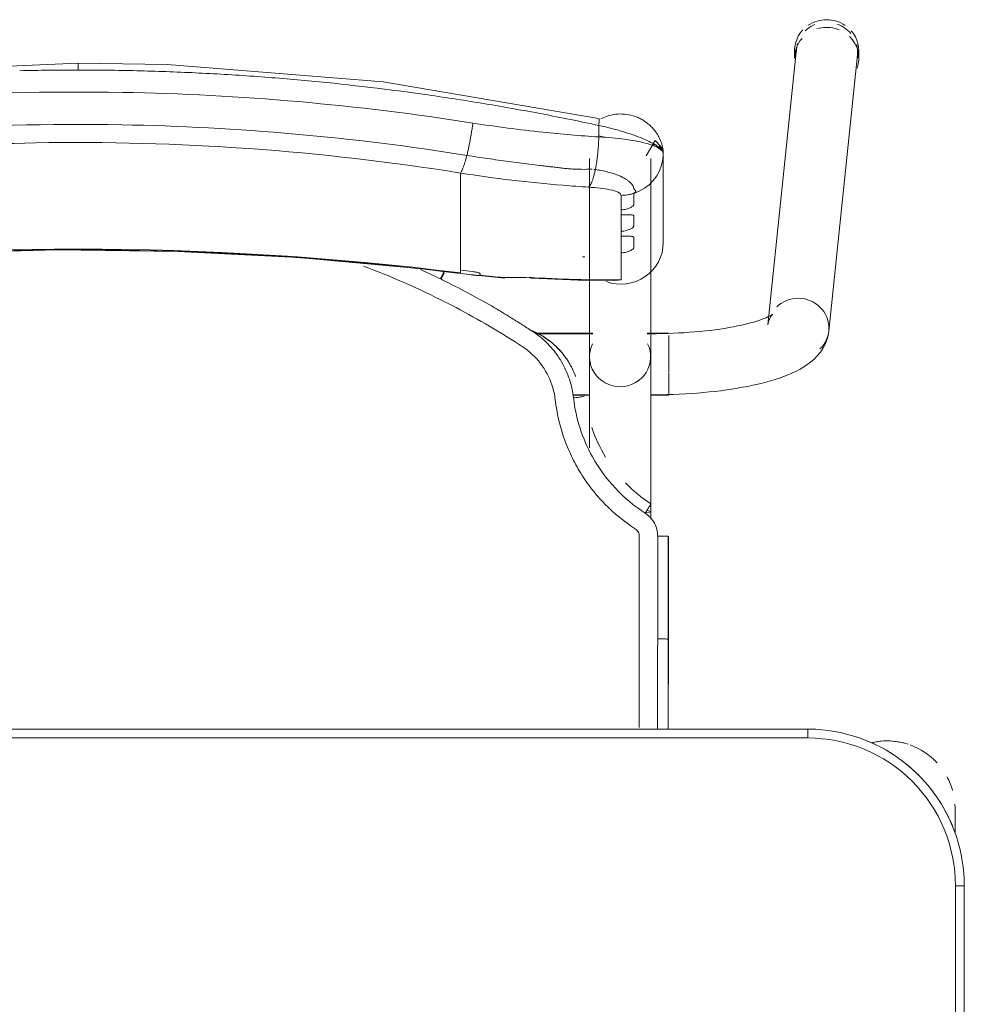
# Model space of a CAD drawing. Header units: metres. Extents: x 3 to 43.5, y -74 to -48.5.
# Tile 160 of 209: x 35.802 to 36.122, y -52.671 to -52.337. Entities that reach past the tile are written whole.
import ezdxf

# ---------------------------------------------------------------- set-up
doc = ezdxf.new("R2010")
doc.units = ezdxf.units.M
doc.layers.add('I-FURN', color=7, linetype='Continuous', lineweight=18)

# ---------------------------------------------------------------- blocks, each defined once
blk = doc.blocks.new('ConjuntoParaAlunoTamanho6 - CJA06_ConjuntoParaAlunoTamanho6-V46-1PAV - FRIGORÍFICA')
at = {"layer": 'I-FURN', "color": 253, "true_color": 0xaaaaaa}
for p, q in [((0.2432124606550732, 0.2952560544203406), (0.2335379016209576, 0.2018170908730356)), ((0.2425404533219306, 0.2945585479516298), (0.2425404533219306, 0.2919703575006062)), ((0.2643023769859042, 0.2919703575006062), (0.2643023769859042, 0.2945585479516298)), ((0.2541278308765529, 0.1996852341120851), (0.2638023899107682, 0.2931241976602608)), ((0.173150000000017, 0.2581242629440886), (0.1731500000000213, 0.1909687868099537)), ((0.1938500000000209, 0.1909687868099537), (0.1938500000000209, 0.2581242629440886)), ((0.1980999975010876, 0.2597116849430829), (0.1980999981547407, 0.2521977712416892)), ((0.1981000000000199, 0.2296403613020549), (0.1981000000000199, 0.2596939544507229)), ((0.1981000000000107, 0.2521805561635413), (0.1981000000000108, 0.2596939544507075)), ((0.1745693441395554, 0.2544094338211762), (0.1751254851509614, 0.254353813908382)), ((0.1968477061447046, 0.2539495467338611), (0.1975389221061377, 0.2558006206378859)), ((0.1294314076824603, 0.243802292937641), (0.1294314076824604, 0.2531737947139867)), ((0.1980999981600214, 0.2521361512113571), (0.1980999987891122, 0.2446838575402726)), ((0.1294314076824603, 0.2421389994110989), (0.1294314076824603, 0.243802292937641)), ((0.1294314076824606, 0.2421389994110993), (0.1294314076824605, 0.2365253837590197)), ((0.1838599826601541, 0.2390378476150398), (0.1838599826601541, 0.2407252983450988)), ((0.1294314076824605, 0.2365253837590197), (0.1294314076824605, 0.2348620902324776)), ((0.1294314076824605, 0.2348620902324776), (0.1294314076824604, 0.2292484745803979)), ((0.183859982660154, 0.231760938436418), (0.183859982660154, 0.233448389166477)), ((0.1294314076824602, 0.2275851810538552), (0.1294314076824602, 0.2292484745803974)), ((0.1294314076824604, 0.2275851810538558), (0.1294314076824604, 0.2219715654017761)), ((0.1838599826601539, 0.2170112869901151), (0.1838599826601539, 0.2261714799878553)), ((0.1294314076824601, 0.2203082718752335), (0.1294314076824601, 0.2219715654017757)), ((0.1294586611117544, 0.2191524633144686), (0.1443419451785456, 0.2175731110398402)), ((0.179439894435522, 0.2168937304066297), (0.1817272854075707, 0.2167811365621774)), ((0.1742864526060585, 0.1989367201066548), (0.154736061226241, 0.1989367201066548)), ((0.1742893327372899, 0.1987867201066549), (0.1549429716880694, 0.1987867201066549)), ((0.1938500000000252, 0.1987867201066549), (0.1927106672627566, 0.1987867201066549)), ((0.2000000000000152, 0.1989367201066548), (0.192713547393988, 0.1989367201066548)), ((0.1938500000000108, 0.1984502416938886), (0.1938500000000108, 0.1987867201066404)), ((0.1938500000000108, 0.197644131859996), (0.1938500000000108, 0.1984502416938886)), ((0.200000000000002, 0.193796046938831), (0.2000000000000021, 0.1981376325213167)), ((0.1938500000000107, 0.1916047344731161), (0.1938500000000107, 0.1936664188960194)), ((0.200000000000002, 0.1857279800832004), (0.200000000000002, 0.1936447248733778)), ((0.1938500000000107, 0.1858191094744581), (0.1938500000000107, 0.1868796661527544)), ((0.1938500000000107, 0.1837095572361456), (0.1938500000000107, 0.1858191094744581)), ((0.200000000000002, 0.17793672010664), (0.200000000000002, 0.1856002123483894)), ((0.1675711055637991, 0.1780867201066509), (0.172676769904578, 0.1780867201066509)), ((0.1675962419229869, 0.1779367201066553), (0.173232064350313, 0.1779367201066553)), ((0.1937679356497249, 0.1779367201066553), (0.2000000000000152, 0.1779367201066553)), ((0.1938500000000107, 0.1780867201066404), (0.1938500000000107, 0.1795051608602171)), ((0.1938500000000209, 0.1360373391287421), (0.1938500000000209, 0.1385735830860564)), ((0.199825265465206, 0.130207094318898), (0.199824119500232, 0.09530095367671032)), ((0.199816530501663, 0.06496651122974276), (0.1998241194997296, 0.09530105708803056)), ((0.2470000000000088, 0.06496651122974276), (-0.2469999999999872, 0.06496651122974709)), ((0.2470000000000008, 0.06496651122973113), (-0.2469999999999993, 0.06496651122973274)), ((0.2470000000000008, 0.06496651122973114), (0.2470000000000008, 0.06196651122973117)), ((0.2968749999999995, 0.03797151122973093), (0.2968749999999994, 0.02961464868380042)), ((0.2968749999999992, 0.03299232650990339), (0.2968749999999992, 0.03797151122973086)), ((0.3000000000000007, 0.01196651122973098), (0.2970000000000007, 0.01196651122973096)), ((0.3000000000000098, -0.332033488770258), (0.3000000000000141, 0.01196651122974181)), ((0.2999999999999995, -0.3320334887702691), (0.3000000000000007, 0.01196651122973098))]:
    blk.add_line(p, q, dxfattribs=at)
at = {"layer": 'I-FURN', "color": 253, "true_color": 0xaaaaaa, "flags": 128}
for points in [[(0.0001000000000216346, 0.290399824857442), (-0.0726695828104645, 0.2872143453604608), (-0.1448601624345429, 0.277701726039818), (-0.1760326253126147, 0.2716064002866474)], [(0.1762326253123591, 0.2716064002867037), (0.1033140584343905, 0.2839819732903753), (0.03017500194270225, 0.2898535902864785), (0.0001000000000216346, 0.290399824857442)], [(0.1762658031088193, 0.2654018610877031), (0.1762658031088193, 0.2663721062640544), (0.1762658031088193, 0.2673423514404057), (0.1762658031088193, 0.268312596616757), (0.1762658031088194, 0.2692828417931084)], [(0.1980999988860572, 0.2597125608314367), (0.1979173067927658, 0.2609157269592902), (0.1973888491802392, 0.2620831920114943), (0.1953955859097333, 0.2642028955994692), (0.1922691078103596, 0.2589586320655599)], [(0.19753892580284, 0.2558006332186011), (0.1979587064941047, 0.2577280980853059), (0.1981000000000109, 0.2596939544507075)], [(0.1947122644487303, 0.2506185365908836), (0.1958994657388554, 0.2522107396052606), (0.1968476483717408, 0.253949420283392)], [(0.1917187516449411, 0.2479946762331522), (0.1933094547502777, 0.2492039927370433), (0.1947121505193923, 0.2506184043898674)], [(0.1981000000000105, 0.2296403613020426), (0.1981000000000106, 0.2371537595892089), (0.1981000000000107, 0.2446671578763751), (0.1981000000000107, 0.2521361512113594)], [(0.1881002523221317, 0.246282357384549), (0.1899707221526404, 0.2470146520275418), (0.1917187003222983, 0.247994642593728)], [(0.1838599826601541, 0.2407252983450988), (0.1838599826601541, 0.241946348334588), (0.1838599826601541, 0.2431673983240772), (0.1838599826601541, 0.2443884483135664), (0.1838599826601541, 0.2456094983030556)], [(0.1881000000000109, 0.2462822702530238), (0.1881000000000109, 0.2453180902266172), (0.1881000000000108, 0.2443539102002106), (0.1881000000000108, 0.243389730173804), (0.1881000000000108, 0.2424255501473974)], [(0.183859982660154, 0.233448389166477), (0.183859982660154, 0.2348457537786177), (0.183859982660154, 0.2362431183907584), (0.1838599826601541, 0.2376404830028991), (0.1838599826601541, 0.2390378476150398)], [(0.1881000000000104, 0.2386831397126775), (0.1881000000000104, 0.237799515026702), (0.1881000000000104, 0.2369158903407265), (0.1881000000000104, 0.236032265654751), (0.1881000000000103, 0.2351486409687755)], [(0.1838599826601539, 0.2261714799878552), (0.183859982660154, 0.2275688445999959), (0.183859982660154, 0.2289662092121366), (0.183859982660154, 0.2303635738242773), (0.183859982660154, 0.231760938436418)], [(0.1881000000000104, 0.2314062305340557), (0.1881000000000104, 0.2305226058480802), (0.1881000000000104, 0.2296389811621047), (0.1881000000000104, 0.2287553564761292), (0.1881000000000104, 0.2278717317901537)], [(-0.1292586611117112, 0.219152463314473), (-0.08865069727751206, 0.223419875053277), (-0.04790057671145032, 0.2260954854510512), (-0.007073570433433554, 0.2271749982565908), (0.03376492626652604, 0.2266566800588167), (0.07454949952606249, 0.2245413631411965), (0.1152148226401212, 0.2208324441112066), (0.1294586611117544, 0.2191524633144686)], [(0.1294314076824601, 0.2193726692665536), (0.1294314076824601, 0.2196065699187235), (0.1294314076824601, 0.2198404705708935), (0.1294314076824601, 0.2200743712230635), (0.1294314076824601, 0.2203082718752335)], [(0.1361000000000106, 0.2190117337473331), (0.1361000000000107, 0.2189337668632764), (0.1361000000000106, 0.2188557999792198), (0.1361000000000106, 0.2187778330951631), (0.1361000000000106, 0.2186998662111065)], [(0.1535056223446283, 0.2176050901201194), (0.1692793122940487, 0.2168976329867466), (0.181309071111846, 0.2167731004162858)], [(0.1817272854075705, 0.2167811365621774), (0.1827926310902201, 0.2168569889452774), (0.1838599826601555, 0.217011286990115)], [(0.2350704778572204, 0.2053619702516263), (0.2350077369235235, 0.2053133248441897), (0.2348200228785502, 0.2051835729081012), (0.2345106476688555, 0.2049931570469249), (0.2340848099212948, 0.2047580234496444), (0.2335484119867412, 0.2044905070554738), (0.2329074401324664, 0.2042001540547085), (0.2321676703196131, 0.2038943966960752), (0.231334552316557, 0.2035790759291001), (0.2304131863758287, 0.2032588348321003), (0.2294083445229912, 0.20293741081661), (0.2283245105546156, 0.2026178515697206), (0.2271659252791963, 0.2023026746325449), (0.2259366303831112, 0.2019939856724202), (0.2246405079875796, 0.201693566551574), (0.2232813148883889, 0.2014029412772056), (0.2218627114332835, 0.2011234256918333), (0.220388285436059, 0.2008561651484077), (0.2188615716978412, 0.2006021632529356), (0.2172860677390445, 0.200362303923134), (0.2156652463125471, 0.200137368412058), (0.214002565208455, 0.1999280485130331), (0.2123014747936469, 0.1997349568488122), (0.2105654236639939, 0.1995586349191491), (0.2087978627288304, 0.1993995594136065), (0.207002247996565, 0.1992581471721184), (0.2051820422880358, 0.1991347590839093), (0.2033407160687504, 0.1990297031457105), (0.2014817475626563, 0.1989432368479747), (0.1996086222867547, 0.1988755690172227), (0.1977248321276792, 0.1988268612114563), (0.1958338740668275, 0.1987972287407), (0.1939392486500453, 0.1987867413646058), (0.1938500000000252, 0.1987867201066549)], [(0.233537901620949, 0.2018170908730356), (0.2337286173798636, 0.2028696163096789), (0.2340307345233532, 0.203761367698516), (0.2343720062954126, 0.2044473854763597), (0.2346851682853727, 0.2049236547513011), (0.2349211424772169, 0.2052118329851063), (0.2350504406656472, 0.2053439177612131), (0.2350704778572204, 0.2053619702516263)], [(0.2541278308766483, 0.1996852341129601), (0.2537524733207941, 0.1976222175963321), (0.2531060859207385, 0.1957226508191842), (0.2522614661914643, 0.1940331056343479), (0.251286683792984, 0.192559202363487), (0.2502318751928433, 0.1912808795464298), (0.2491278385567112, 0.1901677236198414), (0.2479903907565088, 0.1891887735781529), (0.2468256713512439, 0.1883170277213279), (0.2456343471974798, 0.1875306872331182), (0.2444143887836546, 0.1868128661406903), (0.2431627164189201, 0.1861507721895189), (0.2418761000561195, 0.1855348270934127), (0.2405516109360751, 0.1849579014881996), (0.2391868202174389, 0.1844147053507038), (0.237779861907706, 0.1839013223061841), (0.2363294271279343, 0.183414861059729), (0.2348347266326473, 0.1829531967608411), (0.2332954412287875, 0.182514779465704), (0.2317116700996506, 0.1820984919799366), (0.2300838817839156, 0.1817035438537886), (0.2284128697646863, 0.1813293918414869), (0.2266997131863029, 0.1809756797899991), (0.2249457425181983, 0.1806421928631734), (0.2231525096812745, 0.1803288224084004), (0.2213217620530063, 0.1800355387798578), (0.2194554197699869, 0.1797623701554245), (0.2175555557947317, 0.1795093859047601), (0.2156243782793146, 0.1792766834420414), (0.2136642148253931, 0.1790643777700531), (0.2116774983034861, 0.1788725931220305), (0.2096667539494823, 0.1787014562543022), (0.2076345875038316, 0.1785510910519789), (0.2055836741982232, 0.178421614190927), (0.2035167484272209, 0.1783131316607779), (0.2014365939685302, 0.1782257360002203), (0.1993460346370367, 0.1781595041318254), (0.1972479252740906, 0.1781144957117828), (0.1951451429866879, 0.1780907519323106), (0.1938500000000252, 0.1780867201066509)], [(0.1731500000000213, 0.160150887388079), (0.1731500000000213, 0.1620004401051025), (0.1731500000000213, 0.1638180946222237), (0.1731500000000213, 0.1656009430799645), (0.1731500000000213, 0.167346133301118), (0.1731500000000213, 0.1690508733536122), (0.1731500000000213, 0.1707124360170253), (0.1731500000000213, 0.1723281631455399), (0.1731500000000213, 0.1738954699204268), (0.1731500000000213, 0.1754118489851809), (0.1731500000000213, 0.1768748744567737), (0.1731500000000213, 0.178282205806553), (0.1731500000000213, 0.1796315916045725), (0.1731500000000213, 0.1809208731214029), (0.1731500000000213, 0.1821479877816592), (0.1731500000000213, 0.1833109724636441), (0.1731500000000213, 0.1844079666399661), (0.1731500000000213, 0.1854372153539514), (0.1731500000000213, 0.186397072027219), (0.1731500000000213, 0.1872860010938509), (0.1731500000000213, 0.1881025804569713), (0.1731500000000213, 0.1888455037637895), (0.1731500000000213, 0.1895135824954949), (0.1731500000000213, 0.1901057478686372), (0.1731500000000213, 0.1906210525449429), (0.1731500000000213, 0.1909687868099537)], [(0.1938500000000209, 0.1909687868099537), (0.1938500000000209, 0.1905139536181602), (0.1938500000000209, 0.1899816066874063), (0.1938500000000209, 0.1893725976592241), (0.1938500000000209, 0.1886879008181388), (0.1938500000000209, 0.1879286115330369), (0.1938500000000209, 0.1870959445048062), (0.1938500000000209, 0.1861912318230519), (0.1938500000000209, 0.1852159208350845), (0.1938500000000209, 0.1841715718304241), (0.1938500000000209, 0.1830598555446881), (0.1938500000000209, 0.1818825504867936), (0.1938500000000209, 0.1806415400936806), (0.1938500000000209, 0.1793388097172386), (0.1938500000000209, 0.1779764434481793), (0.1938500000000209, 0.1765566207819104), (0.1938500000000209, 0.1750816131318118), (0.1938500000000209, 0.1735537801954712), (0.1938500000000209, 0.1719755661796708), (0.1938500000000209, 0.170349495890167), (0.1938500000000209, 0.1686781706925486), (0.1938500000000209, 0.1669642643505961), (0.1938500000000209, 0.1652105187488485), (0.1938500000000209, 0.1634197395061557), (0.1938500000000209, 0.161594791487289), (0.1938500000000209, 0.1597385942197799), (0.1938500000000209, 0.1578541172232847), (0.1938500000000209, 0.1559443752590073), (0.1938500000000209, 0.1540124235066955), (0.1938500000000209, 0.1520613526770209), (0.1938500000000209, 0.1500942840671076), (0.1938500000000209, 0.148114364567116), (0.1938500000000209, 0.1461247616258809), (0.1938500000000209, 0.1441286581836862), (0.1938500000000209, 0.1421292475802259), (0.1938500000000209, 0.1401297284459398), (0.1938500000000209, 0.1385735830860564)], [(0.168410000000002, 0.1843247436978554), (0.168410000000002, 0.184339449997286), (0.168410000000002, 0.1843541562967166), (0.168410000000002, 0.1843688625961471), (0.168410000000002, 0.1843835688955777)], [(0.1962270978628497, 0.1302521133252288), (0.19622673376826, 0.126394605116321), (0.1962264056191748, 0.1225375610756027), (0.1962261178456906, 0.1186811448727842), (0.1962258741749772, 0.1148255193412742), (0.1962256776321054, 0.1109708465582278), (0.1962255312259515, 0.1071172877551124), (0.196225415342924, 0.1032650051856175), (0.1962252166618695, 0.0994141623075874), (0.1962252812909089, 0.09556492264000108)], [(0.3000000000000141, 0.01196651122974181), (0.299957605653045, 0.01408594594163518), (0.2998304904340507, 0.01620199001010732), (0.2996188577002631, 0.01831125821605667), (0.299323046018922, 0.02041037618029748), (0.2989435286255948, 0.02249598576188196), (0.29848091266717, 0.02456475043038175), (0.2979359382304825, 0.0266133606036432), (0.2973094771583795, 0.02863853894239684), (0.2966025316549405, 0.0306370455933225), (0.2958162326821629, 0.03260568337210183), (0.2949518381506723, 0.03454130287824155), (0.2940107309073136, 0.03644080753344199), (0.2929944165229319, 0.03830115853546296), (0.291904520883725, 0.04011937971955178), (0.2907427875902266, 0.04189256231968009), (0.2895110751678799, 0.04361786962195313), (0.2882113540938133, 0.04529254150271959), (0.2868457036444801, 0.0469138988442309), (0.2854163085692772, 0.04847934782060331), (0.2839254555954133, 0.04998638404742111), (0.2823755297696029, 0.05143259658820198), (0.2807690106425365, 0.05281567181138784), (0.2791084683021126, 0.05413339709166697), (0.2773965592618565, 0.05538366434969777), (0.275636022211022, 0.05656447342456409), (0.2738296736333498, 0.05767393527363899), (0.2719804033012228, 0.05871027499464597), (0.2700911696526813, 0.05967183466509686), (0.2681649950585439, 0.0605570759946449), (0.2662049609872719, 0.06136458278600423), (0.264214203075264, 0.06209306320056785), (0.2621959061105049, 0.06274135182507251), (0.2601532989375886, 0.06330841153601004), (0.2580896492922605, 0.06379333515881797), (0.2560082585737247, 0.0641953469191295), (0.2539124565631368, 0.06451380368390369), (0.2518055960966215, 0.06474819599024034), (0.2496910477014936, 0.06489814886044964), (0.2475721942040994, 0.06496342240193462), (0.2470000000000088, 0.06496651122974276)], [(0.2469999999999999, 0.0619665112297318), (0.1234999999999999, 0.0619665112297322), (-1.453485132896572e-16, 0.06196651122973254), (-0.1235000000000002, 0.06196651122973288), (-0.2470000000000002, 0.06196651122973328)], [(-0.2469999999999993, 0.06196651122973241), (-0.1234999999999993, 0.0619665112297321), (7.44471151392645e-16, 0.06196651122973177), (0.1235000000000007, 0.06196651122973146), (0.2470000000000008, 0.06196651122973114)], [(0.2968750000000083, 0.03000167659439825), (0.2968750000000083, 0.03057043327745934), (0.2968750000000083, 0.0311238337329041), (0.2968750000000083, 0.03166099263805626), (0.2968750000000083, 0.03218105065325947), (0.2968750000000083, 0.03268317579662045), (0.2968750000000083, 0.0331665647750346), (0.2968750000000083, 0.03363044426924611), (0.2968750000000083, 0.0340740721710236), (0.2968750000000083, 0.0344967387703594), (0.2968750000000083, 0.03489776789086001), (0.2968750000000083, 0.0352765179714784), (0.2968750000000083, 0.03563238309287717), (0.2968750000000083, 0.03596479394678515), (0.2968750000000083, 0.03627321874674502), (0.2968750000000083, 0.03655716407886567), (0.2968750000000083, 0.03681617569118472), (0.2968750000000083, 0.03704983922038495), (0.2968750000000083, 0.0372577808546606), (0.2968750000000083, 0.03743966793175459), (0.2968750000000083, 0.03759520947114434), (0.2968750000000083, 0.03772415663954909), (0.2968750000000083, 0.03782630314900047), (0.2968750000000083, 0.0379014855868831), (0.2968750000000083, 0.03794958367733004), (0.2968750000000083, 0.03797052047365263)], [(0.2969999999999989, -0.3320334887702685), (0.2969999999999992, -0.2460334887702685), (0.2969999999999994, -0.1600334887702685), (0.2969999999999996, -0.07403348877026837), (0.2969999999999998, 0.01196651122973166)], [(0.2970000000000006, 0.01196651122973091), (0.2970000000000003, -0.07403348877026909), (0.297, -0.1600334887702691), (0.2969999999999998, -0.2460334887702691), (0.2969999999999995, -0.3320334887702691)]]:
    blk.add_lwpolyline(points, dxfattribs=at)
at = {"layer": 'I-FURN', "color": 253, "true_color": 0xaaaaaa}
for centre, radius, start, end in [((0.2469999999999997, 0.01196651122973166), 0.05000000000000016, 359.9999999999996, 89.9999999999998), ((0.2470000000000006, 0.01196651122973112), 0.05000000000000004, 1.399444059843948e-13, 90.00000000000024), ((0.2470000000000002, 0.01196651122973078), 0.05300000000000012, 57.30006590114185, 67.50000000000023), ((0.2470000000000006, 0.01196651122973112), 0.053, 57.30006590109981, 67.49999999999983), ((0.2738749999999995, 0.03797151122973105), 0.02299999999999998, 75.53308433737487, 103.1031885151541), ((0.2738749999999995, 0.03797151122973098), 0.02299999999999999, 71.99999999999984, 102.5792801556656), ((0.2738749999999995, 0.03797151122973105), 0.02299999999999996, 42.70836781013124, 70.30682625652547), ((0.2470000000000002, 0.01196651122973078), 0.05300000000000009, 37.1606958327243, 52.89591912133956), ((0.2470000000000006, 0.01196651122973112), 0.05299999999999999, 37.16069583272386, 52.89591912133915), ((0.2738749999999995, 0.03797151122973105), 0.023, 15.73052841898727, 28.05060290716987), ((0.2470000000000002, 0.01196651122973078), 0.05300000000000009, 22.50000000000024, 32.69993391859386), ((0.2470000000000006, 0.01196651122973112), 0.053, 22.49999999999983, 32.69993391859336), ((0.2738749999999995, 0.03797151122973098), 0.02300000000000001, 359.9999999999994, 4.009148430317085)]:
    blk.add_arc(centre, radius, start, end, dxfattribs=at)
for centre, major_axis, ratio, start_param, end_param in [((0.253507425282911, 0.2941901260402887), (-0.01029496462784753, 0.001065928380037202), 0.9671584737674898, 5.223080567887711, 5.597592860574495), ((0.2534214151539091, 0.2945585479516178), (0.01088096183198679, 0), 0.965925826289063, 1.570796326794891, 2.182165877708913), ((0.2534214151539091, 0.2945585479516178), (-0.01088096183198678, 5.623562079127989e-17), 0.9659258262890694, 4.098127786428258, 4.71238898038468), ((0.253507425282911, 0.2941901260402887), (-0.01029496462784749, 0.001065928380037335), 0.9671584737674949, 3.921543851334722, 4.467460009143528), ((0.2534214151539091, 0.2945585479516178), (0.01088096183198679, 0), 0.9659258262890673, 2.40432100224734, 3.31201314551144), ((0.2534214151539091, 0.2919703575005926), (0.0108809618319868, 0), 0.9659258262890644, 1.581693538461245, 1.883969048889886), ((0.2534214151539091, 0.2919703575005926), (0.01088096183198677, 0), 0.9659258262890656, 1.176355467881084, 1.570796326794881), ((0.2534214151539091, 0.2945585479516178), (0.01088096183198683, 0), 0.9659258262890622, 6.052088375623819, 6.98595586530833), ((0.2534214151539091, 0.2919703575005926), (0.01088096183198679, 0), 0.9659258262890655, 2.446266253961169, 3.141592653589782), ((0.253507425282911, 0.2941901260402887), (-0.01029496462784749, 0.001065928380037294), 0.9671584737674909, 6.102342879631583, 6.38299102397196), ((0.2534214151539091, 0.2919703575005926), (0.01088096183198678, 0), 0.965925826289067, 5.959866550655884, 7.062609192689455), ((0.253507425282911, 0.2941901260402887), (-0.01029496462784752, 0.00106592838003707), 0.9671584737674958, 3.141592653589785, 3.502974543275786), ((9.999999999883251e-05, -0.7711708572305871), (1.0208981, 0), 0.9781476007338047, 1.443771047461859, 1.697821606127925), ((9.999999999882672e-05, -0.7715866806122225), (1.021100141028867, 0), 0.9781476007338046, 1.44377104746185, 1.633569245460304), ((0.1837000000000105, 0.2296403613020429), (0.01440000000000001, 0), 0.9781476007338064, 4.362104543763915, 6.28318530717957), ((0.1794715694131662, 0.6012766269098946), (0.3849999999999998, 0), 0.9781476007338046, 4.689765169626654, 4.691851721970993), ((0.1794715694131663, 0.6035636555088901), (0.3949999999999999, 0), 0.9781476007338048, 4.585363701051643, 4.595995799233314), ((0.1794715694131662, 0.6022122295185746), (0.3947979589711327, 0), 0.9781476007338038, 4.585363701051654, 4.595935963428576), ((0.1794715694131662, 0.6026280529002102), (0.3949999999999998, 0), 0.9781476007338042, 4.602237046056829, 4.623286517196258), ((0.1452124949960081, 0.227535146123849), (0.0008705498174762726, 0.009962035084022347), 0.01850094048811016, 2.932960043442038, 3.325659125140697), ((0.1794715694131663, 0.6033557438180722), (0.3949999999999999, 0), 0.9781476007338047, 4.644485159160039, 4.723499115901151), ((0.2438328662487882, 0.2007511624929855), (-0.01029496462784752, 0.001065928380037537), 0.9671584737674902, 4.812194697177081, 5.597592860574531), ((0.2438328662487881, 0.2007511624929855), (-0.01029496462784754, 0.001065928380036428), 0.967158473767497, 3.241398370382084, 4.812194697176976), ((0.2438328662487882, 0.2007511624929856), (-0.01029496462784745, 0.001065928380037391), 0.9671584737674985, 2.456000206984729, 3.241398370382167), ((0.1835000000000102, 0.1909687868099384), (0.01035000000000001, 0), 0.9781476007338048, 2.686586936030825, 4.712388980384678), ((0.1835000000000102, 0.1909687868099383), (0.01035000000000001, 0), 0.9781476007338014, 4.712388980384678, 6.738191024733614), ((0.1835000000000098, 0.1385735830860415), (0.01034999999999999, 0), 0.06975647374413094, 5.75958653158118, 6.776353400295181)]:
    blk.add_ellipse(centre, major_axis=major_axis, ratio=ratio, start_param=start_param, end_param=end_param, dxfattribs=at)
for points in [[(0.0001000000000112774, 0.2903571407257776), (0.0001000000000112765, 0.2902912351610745), (0.0001000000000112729, 0.2900051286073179), (0.0001000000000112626, 0.2891558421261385), (0.0001000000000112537, 0.2884139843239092), (0.0001000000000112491, 0.2880248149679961)], [(0.0001000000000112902, 0.2880248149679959), (-0.006508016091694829, 0.288024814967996), (-0.01311637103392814, 0.2879458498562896), (-0.01972184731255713, 0.2877884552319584)], [(0.01992242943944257, 0.287788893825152), (0.01331661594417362, 0.287946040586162), (0.006708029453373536, 0.2880248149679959), (0.0001000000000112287, 0.288024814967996)], [(0.03972822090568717, 0.287082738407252), (0.03313130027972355, 0.2873962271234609), (0.026528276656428, 0.2876317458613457), (0.01992248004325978, 0.2877888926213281)], [(0.05949739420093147, 0.285908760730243), (0.05291607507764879, 0.2863777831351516), (0.04632532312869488, 0.2867692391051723), (0.03972846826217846, 0.2870827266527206)], [(0.07920996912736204, 0.284269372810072), (0.07265096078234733, 0.2848931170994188), (0.06607919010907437, 0.2854396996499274), (0.05949798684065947, 0.2859087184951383)], [(0.1183880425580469, 0.2796108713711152), (0.1053957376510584, 0.2814656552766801), (0.09232837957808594, 0.283021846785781), (0.07920996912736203, 0.284269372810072)], [(0.1378172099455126, 0.276606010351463), (0.1313620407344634, 0.2776813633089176), (0.1248851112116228, 0.2786833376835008), (0.1183894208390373, 0.2796106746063)], [(0.1571157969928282, 0.2731608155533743), (0.1507070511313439, 0.2743816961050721), (0.1442735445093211, 0.2755304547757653), (0.1378182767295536, 0.2766058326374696)], [(0.1316375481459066, 0.2591403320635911), (0.1317514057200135, 0.2595920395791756), (0.1319774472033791, 0.2605307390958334), (0.1323069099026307, 0.2620269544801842), (0.1326223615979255, 0.2635911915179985), (0.1329198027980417, 0.2652023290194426), (0.1331950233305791, 0.2668394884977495), (0.1334445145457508, 0.2684805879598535), (0.1335915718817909, 0.2695629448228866), (0.1336597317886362, 0.2700975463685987)], [(0.1762658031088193, 0.2692828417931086), (0.1699094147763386, 0.2706467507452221), (0.1635252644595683, 0.2719397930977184), (0.1571163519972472, 0.2731607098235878)], [(0.1762658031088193, 0.2692828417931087), (0.1763289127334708, 0.2696584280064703), (0.1764189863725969, 0.2703746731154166), (0.1764353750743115, 0.2712021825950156), (0.1763587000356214, 0.2714863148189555), (0.1763029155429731, 0.2715564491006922)], [(0.175125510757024, 0.254353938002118), (0.1751984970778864, 0.2547076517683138), (0.175339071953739, 0.2554367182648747), (0.1755320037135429, 0.2565866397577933), (0.1757052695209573, 0.2577841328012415), (0.175857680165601, 0.259019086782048), (0.1759880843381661, 0.2602816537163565), (0.176095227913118, 0.2615619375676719), (0.1761782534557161, 0.2628495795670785), (0.176236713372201, 0.2641342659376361), (0.1762589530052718, 0.2649819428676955), (0.1762658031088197, 0.2654018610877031)], [(0.1981000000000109, 0.2596939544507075), (0.1981000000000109, 0.2603482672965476), (0.1970264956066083, 0.2616503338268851), (0.1923900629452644, 0.2633751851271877), (0.1852348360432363, 0.264697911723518), (0.1793352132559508, 0.265233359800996), (0.1762658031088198, 0.265401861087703)], [(0.1781109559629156, 0.265280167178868), (0.177508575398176, 0.2654472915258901), (0.1768999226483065, 0.265609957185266), (0.1762885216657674, 0.2657672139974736)], [(0.1294314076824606, 0.2531737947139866), (0.1295198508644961, 0.253273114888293), (0.1297044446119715, 0.2535308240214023), (0.1300007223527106, 0.2540876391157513), (0.1303127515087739, 0.2548081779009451), (0.1306367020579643, 0.2556847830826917), (0.1309683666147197, 0.2567044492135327), (0.131303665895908, 0.2578553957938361), (0.1315267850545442, 0.2587009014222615), (0.1316375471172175, 0.2591403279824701)], [(0.1728535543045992, 0.2483980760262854), (0.1729696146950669, 0.2485030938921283), (0.1732027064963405, 0.2487702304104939), (0.1735510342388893, 0.2493354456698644), (0.1738939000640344, 0.250058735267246), (0.174227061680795, 0.2509327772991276), (0.1745466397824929, 0.2519451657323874), (0.1748487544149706, 0.2530845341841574), (0.1750359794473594, 0.2539200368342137), (0.1751255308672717, 0.2543540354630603)], [(0.1838599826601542, 0.2456094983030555), (0.1842192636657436, 0.2456134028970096), (0.1849375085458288, 0.2456477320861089), (0.1860079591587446, 0.2457777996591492), (0.1870655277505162, 0.2459854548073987), (0.1877580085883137, 0.2461749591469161), (0.1881001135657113, 0.246282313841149)], [(0.124341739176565, 0.2095039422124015), (0.1152901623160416, 0.2140849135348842), (0.1060704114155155, 0.2181435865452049), (0.09665883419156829, 0.2216798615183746)], [(0.1159427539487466, 0.2205001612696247), (0.1182084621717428, 0.2194714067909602), (0.1204604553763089, 0.2184124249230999), (0.1226981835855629, 0.2173235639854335)], [(0.1243563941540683, 0.2165087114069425), (0.124080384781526, 0.2166453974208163), (0.1235279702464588, 0.2169178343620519), (0.122974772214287, 0.2171883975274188), (0.1226979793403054, 0.2173232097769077)], [(0.1226981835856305, 0.2173235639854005), (0.1229127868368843, 0.2177608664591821), (0.1233583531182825, 0.2186550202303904), (0.1237690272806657, 0.2194524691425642), (0.1239499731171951, 0.2197966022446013)], [(0.1233396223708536, 0.218131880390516), (0.1231915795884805, 0.2178324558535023), (0.1230392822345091, 0.2175283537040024), (0.1228883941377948, 0.2172307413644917)], [(0.1239464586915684, 0.2193573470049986), (0.1237666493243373, 0.2189779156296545), (0.1235632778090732, 0.2185567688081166), (0.1233517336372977, 0.2181258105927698)], [(0.1336000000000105, 0.2198095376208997), (0.1337709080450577, 0.2197895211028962), (0.1341016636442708, 0.2197447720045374), (0.1345570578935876, 0.2196652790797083), (0.1349943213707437, 0.2195675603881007), (0.1353772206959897, 0.2194610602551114), (0.1356877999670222, 0.2193475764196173), (0.1359253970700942, 0.219230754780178), (0.1360624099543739, 0.2191208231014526), (0.1360974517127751, 0.2190478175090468), (0.1361000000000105, 0.2190117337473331)], [(0.1361000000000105, 0.2186998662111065), (0.136100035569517, 0.2186828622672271), (0.1360918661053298, 0.2186492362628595), (0.1360665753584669, 0.2186169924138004), (0.1360494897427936, 0.2186013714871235)], [(0.1443226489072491, 0.217792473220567), (0.145762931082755, 0.2177625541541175), (0.1486002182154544, 0.2177478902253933), (0.1513336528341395, 0.2178205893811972), (0.15267016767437, 0.2178778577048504)], [(0.1526701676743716, 0.2178778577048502), (0.1531962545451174, 0.2175770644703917), (0.1536937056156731, 0.2175210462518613), (0.1541742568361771, 0.2177192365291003)], [(0.1409843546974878, 0.2075760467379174), (0.1382577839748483, 0.2091620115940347), (0.1327588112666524, 0.2122360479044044), (0.127170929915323, 0.2151169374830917), (0.1243563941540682, 0.2165087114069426)], [(0.127982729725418, 0.2076229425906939), (0.1273791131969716, 0.2079405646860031), (0.1261687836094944, 0.2085716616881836), (0.1249518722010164, 0.2091945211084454), (0.1243417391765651, 0.2095039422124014)], [(0.1503955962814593, 0.1944471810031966), (0.1467277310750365, 0.1968417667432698), (0.139345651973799, 0.2014179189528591), (0.1318066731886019, 0.205611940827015), (0.1279827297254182, 0.2076229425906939)], [(0.1463509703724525, 0.2043213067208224), (0.1454617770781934, 0.2048741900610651), (0.1436780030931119, 0.205969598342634), (0.1418838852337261, 0.2070440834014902), (0.1409843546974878, 0.207576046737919)], [(0.1537794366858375, 0.1996302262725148), (0.152557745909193, 0.2004277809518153), (0.1501008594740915, 0.2020049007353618), (0.1476209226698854, 0.2035451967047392), (0.1463764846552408, 0.2043055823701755)], [(0.1586329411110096, 0.1970969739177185), (0.1570319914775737, 0.1982151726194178), (0.1553072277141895, 0.1991556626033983), (0.1535014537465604, 0.199897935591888)], [(0.1537415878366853, 0.1997177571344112), (0.1547233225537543, 0.1993071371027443), (0.1557480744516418, 0.1988086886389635), (0.1568013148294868, 0.1981978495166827)], [(0.1624994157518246, 0.1911047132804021), (0.1613359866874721, 0.192802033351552), (0.1586948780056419, 0.1959437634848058), (0.1554966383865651, 0.1985081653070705), (0.1537794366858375, 0.1996302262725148)], [(0.1544771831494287, 0.1911188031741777), (0.1538595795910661, 0.1917419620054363), (0.1525591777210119, 0.1929224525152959), (0.1511359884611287, 0.193963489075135), (0.1503955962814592, 0.1944471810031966)], [(0.1615632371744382, 0.1763592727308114), (0.1612423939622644, 0.179146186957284), (0.1596820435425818, 0.1845386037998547), (0.1564514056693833, 0.1891220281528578), (0.1544771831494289, 0.1911188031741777)], [(0.1637112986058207, 0.1892355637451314), (0.163521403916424, 0.1895535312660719), (0.1631293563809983, 0.1901833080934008), (0.1627133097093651, 0.1907999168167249), (0.1624994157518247, 0.191104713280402)], [(0.1650109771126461, 0.1907575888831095), (0.1653668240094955, 0.1902631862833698), (0.1660439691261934, 0.1892504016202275), (0.1669511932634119, 0.1876675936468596), (0.1677473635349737, 0.1860264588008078), (0.16820222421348, 0.1848969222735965), (0.1684100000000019, 0.1843247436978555)], [(0.1677424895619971, 0.1770639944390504), (0.1674964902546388, 0.1792013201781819), (0.1665590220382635, 0.1834307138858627), (0.164789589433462, 0.1873763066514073), (0.1637112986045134, 0.1892355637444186)], [(0.1714634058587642, 0.1778021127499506), (0.1714682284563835, 0.1777616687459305), (0.1712817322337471, 0.177658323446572), (0.1704566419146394, 0.1774597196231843), (0.1692131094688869, 0.1772481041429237), (0.1682328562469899, 0.1771200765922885), (0.1677424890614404, 0.1770642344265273)], [(0.178597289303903, 0.1570264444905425), (0.1766742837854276, 0.1601806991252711), (0.1751000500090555, 0.163548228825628), (0.1739019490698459, 0.1670403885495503)], [(0.1939136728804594, 0.1411945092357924), (0.1908365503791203, 0.143207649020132), (0.1879501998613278, 0.1455989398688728), (0.1853711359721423, 0.1482650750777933)], [(0.1919863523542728, 0.1380495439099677), (0.1922544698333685, 0.1384598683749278), (0.1927841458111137, 0.1392806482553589), (0.1934388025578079, 0.1403259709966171), (0.1938540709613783, 0.1410265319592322), (0.1939293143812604, 0.1411928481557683), (0.1939136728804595, 0.1411945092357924)], [(0.1962270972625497, 0.1302521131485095), (0.1962244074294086, 0.1310361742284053), (0.196036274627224, 0.1325521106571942), (0.1951915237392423, 0.1347279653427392), (0.1938272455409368, 0.1366302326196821), (0.1926490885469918, 0.137618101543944), (0.1919863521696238, 0.1380501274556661)], [(0.1900014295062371, 0.1302474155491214), (0.1900004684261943, 0.1305019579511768), (0.1899391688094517, 0.1309935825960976), (0.1896635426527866, 0.1316979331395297), (0.189220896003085, 0.132311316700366), (0.1888417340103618, 0.132628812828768), (0.1886288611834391, 0.1327672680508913)], [(0.1900013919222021, 0.09555402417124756), (0.190001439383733, 0.09868370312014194), (0.1900013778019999, 0.1048192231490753), (0.1900014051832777, 0.1131431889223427), (0.1900014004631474, 0.1217255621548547), (0.1900014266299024, 0.1274031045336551), (0.190001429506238, 0.1302474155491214)], [(0.1998210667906, 0.1302049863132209), (0.1998445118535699, 0.1302108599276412), (0.1996945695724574, 0.130222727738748), (0.1989137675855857, 0.1302381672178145), (0.1976969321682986, 0.1302488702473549), (0.1967197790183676, 0.1302517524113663), (0.1962270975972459, 0.1302520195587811)], [(0.1998187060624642, 0.1302043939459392), (0.1998185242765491, 0.1272925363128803), (0.1998182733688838, 0.1243806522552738), (0.1998180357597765, 0.1214692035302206)], [(0.1998198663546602, 0.09528842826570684), (0.1998196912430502, 0.1010983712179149), (0.1998194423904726, 0.1127324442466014), (0.199820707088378, 0.1243808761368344), (0.1998210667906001, 0.1302049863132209)], [(0.1998174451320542, 0.1127339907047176), (0.199817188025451, 0.1069128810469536), (0.1998173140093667, 0.1010953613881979), (0.1998174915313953, 0.09528493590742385)], [(0.1962252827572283, 0.0955648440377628), (0.1966195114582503, 0.0955637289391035), (0.197011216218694, 0.09555819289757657), (0.1973810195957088, 0.09554851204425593)], [(0.1973810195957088, 0.09554851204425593), (0.1977508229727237, 0.09553883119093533), (0.1980987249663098, 0.095525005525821), (0.1984075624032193, 0.09550772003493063)], [(0.1998241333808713, 0.09530095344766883), (0.1998241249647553, 0.0952967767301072), (0.1998227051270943, 0.09529260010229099), (0.1998198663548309, 0.09528842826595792)], [(0.1998200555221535, 0.06496652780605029), (0.1998200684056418, 0.07507383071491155), (0.1998199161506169, 0.08518111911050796), (0.199819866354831, 0.09528842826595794)], [(0.1998176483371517, 0.07533813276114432), (0.1998176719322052, 0.07188093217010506), (0.1998176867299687, 0.06842373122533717), (0.199817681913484, 0.06496652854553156)]]:
    blk.add_open_spline(points, degree=3, dxfattribs=at)
for points, knots in [([(-0.1334597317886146, 0.2700975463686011), (-0.0847039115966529, 0.2777950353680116), (0.005190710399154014, 0.2841531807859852), (0.09465608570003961, 0.2762553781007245), (0.1336597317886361, 0.2700975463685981)], [-1, -1, -1, -1, -0.4444444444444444, 0, 0, 0, 0]), ([(-0.1314375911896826, 0.2591405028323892), (-0.0834284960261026, 0.2668293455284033), (0.005115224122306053, 0.2731845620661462), (0.09323131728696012, 0.2652914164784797), (0.1316375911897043, 0.2591405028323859)], [-1, -1, -1, -1, -0.4444444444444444, 0, 0, 0, 0]), ([(0.1336597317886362, 0.2700975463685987), (0.1415528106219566, 0.2688514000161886), (0.155777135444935, 0.2669874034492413), (0.1699719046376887, 0.2657985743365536), (0.1762658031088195, 0.2654018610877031)], [-1, -1, -1, -1, -0.4444444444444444, 0, 0, 0, 0]), ([(0.176985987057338, 0.2715293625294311), (0.1776537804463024, 0.271873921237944), (0.1792654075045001, 0.2725544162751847), (0.1819571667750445, 0.2731539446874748), (0.1849590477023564, 0.2732031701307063), (0.1874098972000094, 0.2727407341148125), (0.1890477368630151, 0.2721641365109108), (0.1899555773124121, 0.271763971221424), (0.1906190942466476, 0.2714305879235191), (0.1912702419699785, 0.2710585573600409), (0.1921219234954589, 0.2705073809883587), (0.1931349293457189, 0.2697297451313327), (0.1942280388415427, 0.268695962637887), (0.1951608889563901, 0.2676305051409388), (0.1959446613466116, 0.2665608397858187), (0.1966003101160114, 0.2654700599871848), (0.1971213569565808, 0.2643906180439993), (0.1975150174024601, 0.2633435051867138), (0.1977954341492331, 0.2623445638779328), (0.1980407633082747, 0.2610829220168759), (0.1980992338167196, 0.2602308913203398), (0.1980999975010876, 0.2597116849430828)], [0.3275759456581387, 0.3275759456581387, 0.3275759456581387, 0.3275759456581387, 0.375, 0.4375, 0.5, 0.5625, 0.59375, 0.609375, 0.625, 0.640625, 0.65625, 0.6875, 0.71875, 0.75, 0.78125, 0.8125, 0.84375, 0.875, 0.90625, 0.9375, 1, 1, 1, 1]), ([(0.1762658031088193, 0.2692828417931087), (0.1778018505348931, 0.2689533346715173), (0.1808409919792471, 0.2682343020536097), (0.1851045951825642, 0.267035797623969), (0.1888538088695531, 0.2657760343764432), (0.1930172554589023, 0.2641128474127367), (0.1970774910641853, 0.2618686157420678), (0.198099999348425, 0.260342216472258), (0.1980999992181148, 0.2597116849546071)], [0, 0, 0, 0, 0.125, 0.25, 0.375, 0.5, 0.75, 1, 1, 1, 1]), ([(0.1294314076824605, 0.2531737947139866), (0.08224027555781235, 0.260753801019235), (-0.00483574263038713, 0.2670240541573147), (-0.0914775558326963, 0.2592379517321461), (-0.1292314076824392, 0.2531737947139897)], [-1, -1, -1, -1, -0.4444444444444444, 0, 0, 0, 0]), ([(0.1958851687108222, 0.2625658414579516), (0.1956481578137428, 0.2626327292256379), (0.1951721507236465, 0.2627089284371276), (0.1947024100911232, 0.2626715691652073), (0.1944798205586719, 0.2626293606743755)], [0.3140408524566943, 0.3140408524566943, 0.3140408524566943, 0.3140408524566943, 0.375, 0.4333513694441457, 0.4333513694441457, 0.4333513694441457, 0.4333513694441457]), ([(0.1980999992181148, 0.2597116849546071), (0.1980996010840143, 0.260236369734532), (0.1978717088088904, 0.2610111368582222), (0.1972346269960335, 0.2618287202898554), (0.1968233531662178, 0.2621375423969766), (0.1966025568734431, 0.2622644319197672)], [0, 0, 0, 0, 0.125, 0.1875, 0.25, 0.25, 0.25, 0.25]), ([(0.1316375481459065, 0.2591403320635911), (0.1339949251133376, 0.2587682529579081), (0.1387087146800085, 0.2580511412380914), (0.145774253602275, 0.2570563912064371), (0.1516557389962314, 0.2562947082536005), (0.1557684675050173, 0.2557982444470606), (0.1581167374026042, 0.2555225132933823), (0.1598777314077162, 0.2553247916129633), (0.1616345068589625, 0.2551123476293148), (0.163388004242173, 0.2548905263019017), (0.1651435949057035, 0.2546919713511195), (0.1669065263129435, 0.2545489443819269), (0.1686772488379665, 0.254466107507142), (0.1710430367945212, 0.2544048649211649), (0.1728237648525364, 0.2544237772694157), (0.1740129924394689, 0.2544652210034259)], [0, 0, 0, 0, 0.1666666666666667, 0.3333333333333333, 0.5, 0.5833333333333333, 0.625, 0.6666666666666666, 0.7083333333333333, 0.75, 0.7916666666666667, 0.8333333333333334, 0.875, 0.9166666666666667, 1, 1, 1, 1]), ([(0.175125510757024, 0.254353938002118), (0.176610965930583, 0.2541414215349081), (0.1794849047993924, 0.2535802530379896), (0.1828421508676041, 0.2524625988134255), (0.1848968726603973, 0.2514475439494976), (0.1860769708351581, 0.2506942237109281), (0.1875352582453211, 0.2495319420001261), (0.1881197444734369, 0.2485382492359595), (0.1880995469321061, 0.2477843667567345)], [0, 0, 0, 0, 0.2, 0.4, 0.55, 0.625, 0.7, 1, 1, 1, 1]), ([(0.1294314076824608, 0.2531737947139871), (0.1352201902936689, 0.2522542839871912), (0.1468102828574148, 0.250642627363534), (0.1612933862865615, 0.2491934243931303), (0.1699656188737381, 0.248576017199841), (0.1728535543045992, 0.2483980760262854)], [0, 0, 0, 0, 0.4, 0.8, 1, 1, 1, 1]), ([(0.1728535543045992, 0.2483980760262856), (0.1755507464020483, 0.2482318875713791), (0.1796609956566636, 0.2477478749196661), (0.1831662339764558, 0.2466767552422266), (0.1838599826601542, 0.2459684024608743), (0.1838599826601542, 0.2456094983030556)], [0, 0, 0, 0, 0.4444444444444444, 0.7222222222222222, 1, 1, 1, 1]), ([(0.1880995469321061, 0.2477843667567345), (0.1882111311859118, 0.2477232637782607), (0.1883579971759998, 0.2476272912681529), (0.1884924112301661, 0.2475082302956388), (0.1885590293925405, 0.2474384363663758), (0.1886026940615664, 0.2473847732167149), (0.1886449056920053, 0.2473317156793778), (0.1887018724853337, 0.2472627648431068), (0.1887642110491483, 0.247175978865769), (0.1887960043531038, 0.2470814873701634), (0.1887919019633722, 0.2469975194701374), (0.1887699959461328, 0.2469290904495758), (0.1887312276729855, 0.2468562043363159), (0.188663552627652, 0.246755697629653), (0.1884990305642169, 0.2465703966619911), (0.1882804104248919, 0.2463989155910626), (0.1881002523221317, 0.246282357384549)], [0, 0, 0, 0, 0.1666666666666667, 0.25, 0.2916666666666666, 0.3333333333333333, 0.375, 0.4166666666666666, 0.5, 0.5833333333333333, 0.625, 0.6666666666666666, 0.7083333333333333, 0.75, 0.8333333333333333, 1, 1, 1, 1]), ([(0.1881000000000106, 0.2424255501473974), (0.1880963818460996, 0.2423607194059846), (0.188040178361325, 0.2422189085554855), (0.1878179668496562, 0.2419776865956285), (0.187426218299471, 0.2416987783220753), (0.1869086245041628, 0.2414201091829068), (0.1862881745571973, 0.2411678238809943), (0.1853208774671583, 0.2408807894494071), (0.1844802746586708, 0.2407546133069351), (0.183859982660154, 0.2407252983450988)], [0, 0, 0, 0, 0.125, 0.25, 0.375, 0.5, 0.625, 0.75, 1, 1, 1, 1]), ([(0.183859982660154, 0.2390378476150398), (0.1844802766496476, 0.239021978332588), (0.185320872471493, 0.2390289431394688), (0.1862880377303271, 0.2390413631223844), (0.1869083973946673, 0.2390415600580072), (0.1874260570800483, 0.2390167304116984), (0.1878178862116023, 0.2389577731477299), (0.1880401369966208, 0.2388520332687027), (0.188096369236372, 0.2387456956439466), (0.1881000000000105, 0.2386831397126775)], [0, 0, 0, 0, 0.25, 0.375, 0.5, 0.625, 0.75, 0.875, 1, 1, 1, 1]), ([(0.1881000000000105, 0.2351486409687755), (0.1880963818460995, 0.2350838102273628), (0.1880401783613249, 0.2349419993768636), (0.1878179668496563, 0.2347007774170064), (0.1874262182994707, 0.2344218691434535), (0.1869086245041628, 0.234143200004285), (0.1862881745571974, 0.2338909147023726), (0.1853208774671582, 0.2336038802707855), (0.1844802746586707, 0.2334777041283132), (0.183859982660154, 0.233448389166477)], [0, 0, 0, 0, 0.125, 0.25, 0.375, 0.5, 0.625, 0.75, 1, 1, 1, 1]), ([(0.1838599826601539, 0.231760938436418), (0.1844802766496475, 0.2317450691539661), (0.185320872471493, 0.2317520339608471), (0.186288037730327, 0.2317644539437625), (0.1869083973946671, 0.2317646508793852), (0.1874260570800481, 0.2317398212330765), (0.1878178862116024, 0.2316808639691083), (0.1880401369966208, 0.2315751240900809), (0.188096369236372, 0.2314687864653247), (0.1881000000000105, 0.2314062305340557)], [0, 0, 0, 0, 0.25, 0.375, 0.5, 0.625, 0.75, 0.875, 1, 1, 1, 1]), ([(0.1881000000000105, 0.2278717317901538), (0.1880963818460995, 0.227806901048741), (0.1880401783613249, 0.2276650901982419), (0.1878179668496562, 0.2274238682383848), (0.1874262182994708, 0.2271449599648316), (0.1869086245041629, 0.2268662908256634), (0.1862881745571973, 0.2266140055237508), (0.1853208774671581, 0.2263269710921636), (0.1844802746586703, 0.2262007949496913), (0.1838599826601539, 0.2261714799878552)], [0, 0, 0, 0, 0.125, 0.25, 0.375, 0.5, 0.625, 0.75, 1, 1, 1, 1]), ([(0.1360494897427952, 0.2186013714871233), (0.1360175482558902, 0.2185744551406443), (0.1359330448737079, 0.2185317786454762), (0.1357483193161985, 0.2184966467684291), (0.135491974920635, 0.2184863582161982), (0.1350841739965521, 0.2185006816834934), (0.1344517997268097, 0.218560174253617), (0.1338969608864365, 0.2186231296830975), (0.133600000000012, 0.2186570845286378)], [0, 0, 0, 0, 0.125, 0.25, 0.375, 0.5, 0.75, 1, 1, 1, 1]), ([(0.1568341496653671, 0.1981787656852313), (0.1576358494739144, 0.1977121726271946), (0.1591901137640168, 0.1966947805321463), (0.1620692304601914, 0.1943444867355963), (0.1639299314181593, 0.1922594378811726), (0.165010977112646, 0.1907575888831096)], [0, 0, 0, 0, 0.25, 0.5, 1, 1, 1, 1]), ([(0.168410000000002, 0.1843835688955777), (0.1679579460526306, 0.1856258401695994), (0.1668592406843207, 0.1880705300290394), (0.163830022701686, 0.192726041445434), (0.160810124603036, 0.1955762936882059), (0.1586329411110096, 0.1970969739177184)], [0, 0, 0, 0, 0.25, 0.5, 1, 1, 1, 1]), ([(0.1677424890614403, 0.1770642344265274), (0.1685377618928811, 0.1700966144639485), (0.1734462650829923, 0.1547384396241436), (0.1846099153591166, 0.142808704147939), (0.1919863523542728, 0.1380495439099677)], [0, 0, 0, 0, 0.4444444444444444, 1, 1, 1, 1]), ([(0.1886288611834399, 0.1327672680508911), (0.184858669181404, 0.135214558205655), (0.1797445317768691, 0.1393737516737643), (0.1738871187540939, 0.1460517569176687), (0.170072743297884, 0.151491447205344), (0.166899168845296, 0.1573206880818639), (0.1635278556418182, 0.1655172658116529), (0.1620792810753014, 0.1719219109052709), (0.1615632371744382, 0.1763592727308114)], [0, 0, 0, 0, 0.25, 0.375, 0.5, 0.625, 0.75, 1, 1, 1, 1]), ([(0.1900014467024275, 0.0654809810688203), (0.1900014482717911, 0.06616760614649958), (0.1900014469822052, 0.06810506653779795), (0.1900014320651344, 0.07087669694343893), (0.1900014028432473, 0.07364734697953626), (0.1900013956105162, 0.0761767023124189), (0.1900014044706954, 0.07838368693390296), (0.1900013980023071, 0.08010240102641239), (0.1900013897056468, 0.08153498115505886), (0.1900013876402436, 0.08284057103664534), (0.1900013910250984, 0.08398225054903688), (0.1900013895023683, 0.08485985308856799), (0.1900013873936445, 0.08558322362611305), (0.1900013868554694, 0.08625702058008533), (0.1900013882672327, 0.08679650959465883), (0.190001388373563, 0.08715967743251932), (0.1900013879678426, 0.08749475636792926), (0.1900013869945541, 0.08795166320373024), (0.1900013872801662, 0.08848294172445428), (0.1900013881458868, 0.08900333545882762), (0.1900013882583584, 0.08963183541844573), (0.1900013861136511, 0.0907379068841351), (0.1900013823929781, 0.09260618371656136), (0.1900013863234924, 0.0944970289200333), (0.1900013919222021, 0.09555402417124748)], [0.4659090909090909, 0.4659090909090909, 0.4659090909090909, 0.4659090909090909, 0.4772727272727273, 0.5, 0.5227272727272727, 0.5454545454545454, 0.5681818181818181, 0.5909090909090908, 0.6136363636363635, 0.6363636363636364, 0.6590909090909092, 0.6818181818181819, 0.7045454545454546, 0.7272727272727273, 0.75, 0.7727272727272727, 0.7954545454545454, 0.8181818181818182, 0.8409090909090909, 0.8636363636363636, 0.8863636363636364, 0.9090909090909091, 0.9545454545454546, 1, 1, 1, 1]), ([(0.1961817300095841, 0.06497606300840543), (0.1961648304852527, 0.0672072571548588), (0.1960990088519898, 0.07740811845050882), (0.1961564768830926, 0.08754609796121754), (0.1962252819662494, 0.09555841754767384)], [0.8400419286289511, 0.8400419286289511, 0.8400419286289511, 0.8400419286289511, 0.875, 1, 1, 1, 1]), ([(0.1984075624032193, 0.09550772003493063), (0.1987163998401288, 0.09549043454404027), (0.1992559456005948, 0.09544894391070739), (0.1997261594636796, 0.09537594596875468), (0.1998241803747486, 0.09532455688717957), (0.1998241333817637, 0.09530095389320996)], [0.4, 0.4, 0.4, 0.4, 0.6, 0.8, 0.9699288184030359, 0.9699288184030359, 0.9699288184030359, 0.9699288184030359])]:
    blk.add_open_spline(points, degree=3, knots=knots, dxfattribs=at)
blk = doc.blocks.new('4 GRE - ESCOLA DE CINEMA E AUDIOVISUAL CINE REX R07_rvt-1-1PAV - FRIGORÍFICA')
at = {"layer": 'I-FURN', "color": 253, "lineweight": 18, "true_color": 0xaaaaaa}
blk.add_blockref('ConjuntoParaAlunoTamanho6 - CJA06_ConjuntoParaAlunoTamanho6-V46-1PAV - FRIGORÍFICA', (35.82168486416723, -52.64244030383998), dxfattribs=at)

msp = doc.modelspace()

# ---------------------------------------------------------------- block references
at = {"lineweight": 5}
msp.add_blockref('4 GRE - ESCOLA DE CINEMA E AUDIOVISUAL CINE REX R07_rvt-1-1PAV - FRIGORÍFICA', (0, 0), dxfattribs=at)

doc.saveas('drawing.dxf')
